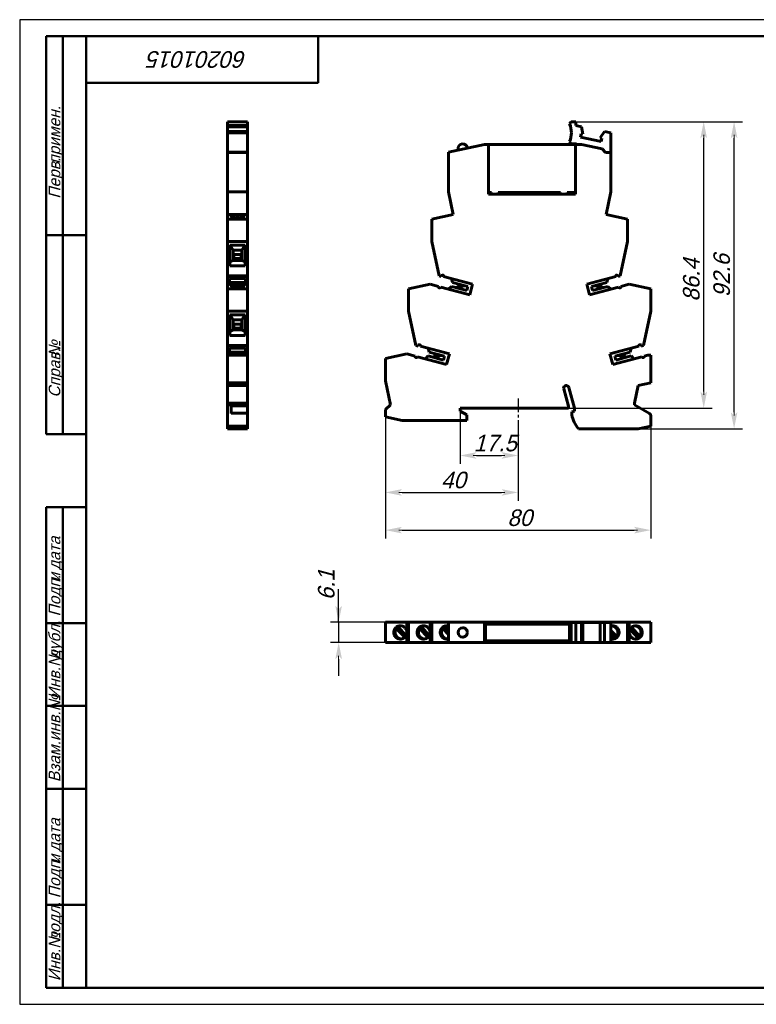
# Model space of a CAD drawing. Header units: millimetres. Extents: x 0 to 420, y 0 to 297.
# Tile 1 of 2: x 0 to 222, y 0 to 297. Entities that reach past the tile are written whole.
import ezdxf

# ---------------------------------------------------------------- set-up
doc = ezdxf.new("R2010")
doc.units = ezdxf.units.MM
doc.linetypes.add('CENTER_per1_scale0.128346', pattern=[6.52, 4.075, -0.815, 0.815, -0.815])
doc.styles.add('TextStyle_1', font='T-FLEX Type A.TTF', dxfattribs={"oblique": 15, "height": 5})
doc.styles.add('TextStyle_2', font='T-FLEX Type A.TTF', dxfattribs={"oblique": 15, "height": 3.5})
doc.styles.add('TextStyle_8', font='T-FLEX Type A.TTF', dxfattribs={"oblique": 15, "height": 5})
doc.dimstyles.new('DIM_ST_1', dxfattribs={"dimtxt": 5, "dimasz": 5, "dimexe": 2.5, "dimexo": 0, "dimtad": 1, "dimrnd": 0.01, "dimdsep": 46, "dimtxsty": 'TextStyle_1', "dimblk": 'Arrow_3_C7_Status', "dimcen": 0.09, "dimclrd": 7, "dimclre": 7, "dimclrt": 7, "dimazin": 0, "dimtfac": 1, "dimtdec": 0, "dimtmove": 0, "dimatfit": 0, "dimldrblk": 'NONE', "dimfxl": 1, "dimtvp": 1, "dimtolj": 1, "dimarcsym": 0})
doc.dimstyles.new('DIM_ST_2', dxfattribs={"dimtxt": 5, "dimasz": 5, "dimexe": 2.5, "dimexo": 0, "dimtad": 1, "dimrnd": 0.01, "dimdsep": 46, "dimtxsty": 'TextStyle_1', "dimblk": 'Arrow_3_C7_Status', "dimcen": 0.09, "dimclrd": 7, "dimclre": 7, "dimclrt": 7, "dimazin": 0, "dimtfac": 1, "dimtdec": 0, "dimtmove": 0, "dimatfit": 0, "dimldrblk": 'NONE', "dimfxl": 1, "dimtvp": 1, "dimtolj": 1, "dimarcsym": 0})

# ---------------------------------------------------------------- blocks, each defined once
blk = doc.blocks.new('Arrow_3_C7_Status')
at = {"color": 7, "linetype": 'Continuous', "lineweight": 0}
blk.add_line((-1, 0), (-0.8, 0), dxfattribs=at)
at = {"color": 7}
blk.add_solid([(-1, -0.2), (0, 0), (-0.8, 0), (-1, 0.2)], dxfattribs=at)
blk = doc.blocks.new('*D5')
at = {"color": 7, "lineweight": -2}
for p, q in [((167.7, 266.23), (208.79, 266.23)), ((206.29, 184.83), (206.29, 261.23)), ((165.54, 179.83), (208.79, 179.83))]:
    blk.add_line(p, q, dxfattribs=at)
at = {"layer": 'Defpoints', "color": 0}
for p in [(167.7, 266.23), (206.29, 266.23), (165.54, 179.83)]:
    blk.add_point(p, dxfattribs=at)
at = {"color": 7, "lineweight": -2, "xscale": 5, "yscale": 5, "zscale": 5}
for p, rotation in [((206.29, 266.23), 90.00000000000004), ((206.29, 179.83), 270.0000000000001)]:
    blk.add_blockref('Arrow_3_C7_Status', p, dxfattribs=dict(at, rotation=rotation))
blk = doc.blocks.new('_None')
blk = doc.blocks.new('*D6')
at = {"color": 7, "lineweight": -2}
for p, q in [((132.8, 178.93), (132.8, 163.05)), ((150.3, 176.19), (150.3, 163.05)), ((137.8, 165.55), (145.3, 165.55))]:
    blk.add_line(p, q, dxfattribs=at)
at = {"layer": 'Defpoints', "color": 0}
for p in [(132.8, 178.93), (150.3, 176.19), (150.3, 165.55)]:
    blk.add_point(p, dxfattribs=at)
at = {"color": 7, "lineweight": -2, "xscale": 5, "yscale": 5, "zscale": 5, "rotation": 180}
blk.add_blockref('Arrow_3_C7_Status', (132.8, 165.55), dxfattribs=at)
at = {"color": 7, "lineweight": -2, "xscale": 5, "yscale": 5, "zscale": 5}
blk.add_blockref('Arrow_3_C7_Status', (150.3, 165.55), dxfattribs=at)
blk = doc.blocks.new('*D7')
at = {"color": 7, "lineweight": -2}
for p, q in [((110.3, 177.2), (110.3, 151.9)), ((150.3, 176.19), (150.3, 151.9)), ((115.3, 154.4), (145.3, 154.4))]:
    blk.add_line(p, q, dxfattribs=at)
at = {"layer": 'Defpoints', "color": 0}
for p in [(110.3, 177.2), (150.3, 176.19), (150.3, 154.4)]:
    blk.add_point(p, dxfattribs=at)
at = {"color": 7, "lineweight": -2, "xscale": 5, "yscale": 5, "zscale": 5, "rotation": 180}
blk.add_blockref('Arrow_3_C7_Status', (110.3, 154.4), dxfattribs=at)
at = {"color": 7, "lineweight": -2, "xscale": 5, "yscale": 5, "zscale": 5}
blk.add_blockref('Arrow_3_C7_Status', (150.3, 154.4), dxfattribs=at)
blk = doc.blocks.new('*D8')
at = {"color": 7, "lineweight": -2}
for p, q in [((167.7, 266.23), (217.95, 266.23)), ((215.45, 178.63), (215.45, 261.23)), ((186.5, 173.63), (217.95, 173.63))]:
    blk.add_line(p, q, dxfattribs=at)
at = {"layer": 'Defpoints', "color": 0}
for p in [(167.7, 266.23), (215.45, 266.23), (186.5, 173.63)]:
    blk.add_point(p, dxfattribs=at)
at = {"color": 7, "lineweight": -2, "xscale": 5, "yscale": 5, "zscale": 5}
for p, rotation in [((215.45, 266.23), 90), ((215.45, 173.63), 270)]:
    blk.add_blockref('Arrow_3_C7_Status', p, dxfattribs=dict(at, rotation=rotation))
blk = doc.blocks.new('*D9')
at = {"color": 7, "lineweight": -2}
for p, q in [((110.3, 177.2), (110.3, 140.53)), ((190.3, 174.43), (190.3, 140.53)), ((115.3, 143.03), (185.3, 143.03))]:
    blk.add_line(p, q, dxfattribs=at)
at = {"layer": 'Defpoints', "color": 0}
for p in [(110.3, 177.2), (190.3, 174.43), (190.3, 143.03)]:
    blk.add_point(p, dxfattribs=at)
at = {"color": 7, "lineweight": -2, "xscale": 5, "yscale": 5, "zscale": 5}
for p, rotation in [((110.3, 143.03), 180), ((190.3, 143.03), 360)]:
    blk.add_blockref('Arrow_3_C7_Status', p, dxfattribs=dict(at, rotation=rotation))
blk = doc.blocks.new('*D10')
at = {"color": 7, "lineweight": -2}
for p, q in [((96.19, 115.23), (96.19, 125.23)), ((96.19, 120.23), (96.19, 125.23)), ((110.3, 115.23), (93.69, 115.23)), ((96.19, 115.23), (96.19, 109.13)), ((110.3, 109.13), (93.69, 109.13)), ((96.19, 104.13), (96.19, 99.13))]:
    blk.add_line(p, q, dxfattribs=at)
at = {"layer": 'Defpoints', "color": 0}
for p in [(110.3, 115.23), (96.19, 109.13), (110.3, 109.13)]:
    blk.add_point(p, dxfattribs=at)
at = {"color": 7, "lineweight": -2, "xscale": 5, "yscale": 5, "zscale": 5}
for p, rotation in [((96.19, 115.23), 270.0000000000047), ((96.19, 109.13), 90.00000000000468)]:
    blk.add_blockref('Arrow_3_C7_Status', p, dxfattribs=dict(at, rotation=rotation))
blk = doc.blocks.new('_FR1Страница_1')
at = {"color": 7, "linetype": 'Continuous', "lineweight": 25}
for p, q in [((0, 297), (0, 0)), ((420, 297), (0, 297)), ((0, 0), (420, 0))]:
    blk.add_line(p, q, dxfattribs=at)
at = {"color": 7, "linetype": 'Continuous', "lineweight": 50}
for p, q in [((8, 292), (8, 172)), ((8, 292), (20, 292)), ((13, 292), (13, 172)), ((20, 5), (20, 292)), ((20, 292), (415, 292)), ((90, 278), (90, 292)), ((20, 278), (90, 278)), ((8, 232), (20, 232)), ((8, 172), (20, 172)), ((8, 5), (8, 150)), ((8, 150), (20, 150)), ((13, 150), (13, 5)), ((8, 115), (20, 115)), ((8, 90), (20, 90)), ((20, 65), (8, 65)), ((8, 30), (20, 30)), ((20, 5), (8, 5)), ((415, 5), (20, 5))]:
    blk.add_line(p, q, dxfattribs=at)
at = {"color": 7, "oblique": 15}
for s, height, rotation, style, p in [('60201015', 5, 180, 'TextStyle_8', (68.52, 287.5)), ('примен.', 3.5, 90, 'TextStyle_2', (12.25, 253.52)), ('Перв.', 3.5, 90, 'TextStyle_2', (12.25, 243.01)), ('№', 3.5, 90, 'TextStyle_2', (12.25, 195.27)), ('Справ.', 3.5, 90, 'TextStyle_2', (12.25, 183.01)), ('дата', 3.5, 90, 'TextStyle_2', (12.25, 131.01)), ('Подп.', 3.5, 90, 'TextStyle_2', (12.25, 117)), ('и', 3.5, 90, 'TextStyle_2', (12.25, 127.51)), ('дубл.', 3.5, 90, 'TextStyle_2', (12.25, 104.01)), ('Инв.№', 3.5, 90, 'TextStyle_2', (12.25, 92)), ('Взам.инв.№', 3.5, 90, 'TextStyle_2', (12.25, 67)), ('дата', 3.5, 90, 'TextStyle_2', (12.25, 46.01)), ('Подп.', 3.5, 90, 'TextStyle_2', (12.25, 32)), ('и', 3.5, 90, 'TextStyle_2', (12.25, 42.51)), ('подл.', 3.5, 90, 'TextStyle_2', (12.25, 19.01)), ('Инв.№', 3.5, 90, 'TextStyle_2', (12.25, 7))]:
    blk.add_text(s, height=height, rotation=rotation, dxfattribs=dict(at, style=style)).set_placement(p)
blk = doc.blocks.new('Страница_1')
at = {"color": 7, "linetype": 'Continuous', "lineweight": 60}
for p, q in [((68.721, 266.232), (62.671, 266.232)), ((62.671, 265.088), (62.671, 266.232)), ((62.671, 265.088), (68.721, 265.088)), ((62.671, 264.726), (62.671, 265.088)), ((62.671, 263.251), (62.671, 264.726)), ((62.671, 264.726), (68.721, 264.726)), ((68.721, 266.232), (68.721, 265.088)), ((68.721, 265.088), (68.721, 264.726)), ((68.721, 264.726), (68.721, 263.251)), ((166.339, 266.232), (165.852, 265.548)), ((167.701, 266.232), (166.339, 266.232)), ((167.701, 265.088), (167.701, 266.232)), ((169.407, 264.726), (167.701, 265.088)), ((169.874, 262.474), (169.407, 264.726)), ((62.671, 263.245), (68.721, 263.245)), ((62.671, 262.835), (62.671, 263.245)), ((62.671, 257.032), (62.671, 262.835)), ((62.671, 262.835), (68.721, 262.835)), ((68.721, 263.245), (68.721, 262.835)), ((68.721, 262.835), (68.721, 257.032)), ((169.135, 261.537), (169.357, 262.584)), ((175.322, 260.222), (169.135, 261.537)), ((169.357, 262.584), (169.874, 262.474)), ((176.37, 263.245), (175.028, 261.379)), ((175.028, 261.379), (175.544, 261.269)), ((178.301, 262.835), (176.37, 263.245)), ((178.301, 257.032), (178.301, 262.835)), ((62.671, 259.337), (62.646, 259.337)), ((62.671, 259.332), (62.646, 259.332)), ((62.646, 258.009), (62.646, 259.332)), ((68.746, 259.332), (68.721, 259.332)), ((68.746, 258.009), (68.746, 259.332)), ((140.148, 259.337), (129.301, 257.032)), ((141.148, 259.337), (140.148, 259.337)), ((141.351, 258.985), (141.148, 259.337)), ((141.212, 259.332), (167.787, 259.332)), ((141.351, 258.985), (141.351, 244.332)), ((165.852, 260.215), (166.339, 259.532)), ((166.339, 259.532), (167.967, 259.532)), ((167.851, 259.332), (167.651, 258.985)), ((167.651, 258.985), (167.651, 244.332)), ((167.967, 259.532), (167.851, 259.332)), ((169.451, 259.332), (167.851, 259.332)), ((175.674, 258.009), (169.451, 259.332)), ((175.544, 261.269), (175.322, 260.222)), ((62.646, 256.982), (62.646, 258.009)), ((62.671, 258.009), (62.646, 258.009)), ((62.646, 245.053), (62.646, 256.982)), ((62.646, 256.982), (68.746, 256.982)), ((62.671, 256.982), (62.671, 257.032)), ((68.721, 257.032), (62.671, 257.032)), ((68.746, 258.009), (68.721, 258.009)), ((68.746, 257.032), (68.721, 257.032)), ((68.746, 257.032), (68.746, 258.009)), ((68.746, 257.032), (68.746, 256.982)), ((68.746, 245.053), (68.746, 256.982)), ((129.301, 257.032), (129.301, 245.053)), ((132.216, 258.007), (132.252, 257.659)), ((176.701, 256.982), (175.674, 258.009)), ((178.301, 256.982), (176.701, 256.982)), ((178.201, 257.032), (178.301, 257.032)), ((178.201, 256.982), (178.201, 257.032)), ((178.301, 245.053), (178.301, 256.982)), ((62.646, 238.204), (62.646, 245.053)), ((68.746, 245.053), (62.646, 245.053)), ((68.746, 245.053), (68.746, 238.204)), ((129.301, 245.053), (130.757, 238.204)), ((141.351, 244.832), (142.291, 244.832)), ((167.651, 244.332), (141.351, 244.332)), ((141.631, 244.832), (141.631, 244.332)), ((142.291, 244.332), (142.291, 244.832)), ((144.291, 244.832), (163.081, 244.832)), ((144.291, 244.832), (144.291, 244.332)), ((144.951, 244.832), (144.951, 244.332)), ((145.411, 244.832), (145.411, 244.332)), ((156.011, 244.832), (156.011, 244.332)), ((157.701, 244.532), (156.651, 244.532)), ((157.031, 244.832), (157.031, 244.532)), ((157.901, 244.332), (157.701, 244.532)), ((161.051, 244.832), (161.051, 244.332)), ((162.071, 244.832), (162.071, 244.332)), ((163.081, 244.332), (163.081, 244.832)), ((165.081, 244.832), (167.651, 244.832)), ((165.081, 244.832), (165.081, 244.332)), ((166.091, 244.832), (166.091, 244.332)), ((167.111, 244.832), (167.111, 244.332)), ((176.845, 238.204), (178.301, 245.053)), ((62.646, 238.204), (65.696, 238.204)), ((62.646, 238.204), (62.646, 236.832)), ((65.696, 238.204), (68.746, 238.204)), ((68.746, 238.204), (68.746, 236.832)), ((124.301, 236.832), (130.757, 238.204)), ((176.845, 238.204), (183.301, 236.832)), ((68.746, 236.832), (62.646, 236.832)), ((62.646, 236.832), (62.646, 230.098)), ((68.746, 236.832), (68.746, 230.098)), ((124.301, 236.832), (124.301, 230.098)), ((183.301, 236.832), (183.301, 230.098)), ((68.746, 230.098), (62.646, 230.098)), ((62.646, 230.098), (62.646, 219.729)), ((63.346, 229.009), (63.346, 222.785)), ((68.046, 229.009), (63.346, 229.009)), ((63.521, 229.009), (64.396, 227.44)), ((67.872, 229.009), (66.996, 227.44)), ((68.046, 222.785), (68.046, 229.009)), ((68.746, 230.098), (68.746, 219.729)), ((126.505, 219.729), (124.301, 230.098)), ((183.301, 230.098), (181.097, 219.729)), ((64.396, 227.44), (64.396, 224.408)), ((64.396, 227.44), (66.996, 227.44)), ((64.596, 226.153), (64.396, 226.349)), ((66.796, 226.153), (64.596, 226.153)), ((64.596, 226.153), (64.596, 224.928)), ((66.996, 226.349), (66.796, 226.153)), ((66.796, 226.153), (66.796, 224.928)), ((66.996, 227.44), (66.996, 224.408)), ((63.346, 223.944), (64.396, 224.408)), ((63.346, 222.785), (68.046, 222.785)), ((64.396, 225.124), (64.596, 224.928)), ((66.996, 224.701), (64.396, 224.701)), ((66.996, 224.408), (64.396, 224.408)), ((64.596, 224.928), (66.796, 224.928)), ((66.796, 224.928), (66.996, 225.124)), ((68.046, 223.944), (66.996, 224.408)), ((62.646, 219.729), (62.646, 219.557)), ((68.746, 219.729), (62.646, 219.729)), ((68.746, 219.557), (62.646, 219.557)), ((62.646, 219.551), (62.646, 219.523)), ((62.646, 219.523), (62.646, 217.204)), ((68.746, 219.523), (62.646, 219.523)), ((65.696, 217.204), (62.646, 217.204)), ((62.646, 217.204), (62.646, 215.832)), ((63.296, 218.893), (63.296, 217.722)), ((68.096, 218.893), (63.296, 218.893)), ((63.296, 217.722), (68.096, 217.722)), ((63.296, 217.722), (63.296, 217.204)), ((64.246, 217.204), (64.246, 217.362)), ((64.246, 217.362), (67.146, 217.362)), ((68.746, 217.204), (65.696, 217.204)), ((67.146, 217.362), (67.146, 217.204)), ((68.096, 217.722), (68.096, 218.893)), ((68.096, 217.204), (68.096, 217.722)), ((68.746, 219.729), (68.746, 219.557)), ((68.746, 219.551), (68.746, 219.523)), ((68.746, 219.523), (68.746, 217.204)), ((68.746, 217.204), (68.746, 215.832)), ((117.301, 215.832), (123.757, 217.204)), ((123.757, 217.204), (126.317, 216.518)), ((127.146, 219.557), (126.505, 219.729)), ((127.205, 219.777), (127.146, 219.557)), ((127.853, 219.523), (127.865, 219.613)), ((136.586, 217.183), (127.853, 219.523)), ((130.213, 218.89), (130.527, 217.719)), ((135.158, 216.478), (130.527, 217.719)), ((131.861, 217.362), (132.289, 216.934)), ((136.586, 217.183), (135.732, 213.995)), ((179.749, 219.523), (171.014, 217.182)), ((171.868, 213.994), (171.014, 217.182)), ((177.085, 217.722), (172.445, 216.478)), ((175.313, 216.934), (175.741, 217.362)), ((177.399, 218.893), (177.085, 217.722)), ((179.737, 219.613), (179.749, 219.523)), ((180.456, 219.557), (180.397, 219.777)), ((181.097, 219.729), (180.456, 219.557)), ((181.286, 216.518), (183.845, 217.204)), ((183.845, 217.204), (190.301, 215.832)), ((62.646, 215.832), (62.646, 209.098)), ((68.746, 215.832), (62.646, 215.832)), ((68.746, 215.832), (68.746, 209.098)), ((117.301, 215.832), (117.301, 209.098)), ((126.317, 216.518), (126.305, 216.427)), ((126.993, 216.337), (135.732, 213.995)), ((130.217, 216.56), (129.359, 215.703)), ((130.217, 216.56), (134.847, 215.319)), ((131.539, 216.206), (132.136, 216.366)), ((132.677, 216.29), (133.855, 215.585)), ((132.795, 216.729), (134.143, 216.75)), ((134.847, 215.319), (135.158, 216.478)), ((171.868, 213.994), (180.609, 216.337)), ((172.445, 216.478), (172.755, 215.319)), ((172.755, 215.319), (177.396, 216.563)), ((173.459, 216.75), (174.808, 216.729)), ((173.747, 215.585), (174.925, 216.29)), ((175.466, 216.366), (176.063, 216.206)), ((177.396, 216.563), (178.253, 215.705)), ((181.298, 216.427), (181.286, 216.518)), ((190.301, 215.832), (190.301, 209.098)), ((68.746, 209.098), (62.646, 209.098)), ((62.646, 209.098), (62.646, 198.729)), ((63.346, 208.009), (63.346, 201.785)), ((68.046, 208.009), (63.346, 208.009)), ((63.521, 208.009), (64.396, 206.44)), ((67.872, 208.009), (66.996, 206.44)), ((68.046, 201.785), (68.046, 208.009)), ((68.746, 209.098), (68.746, 198.729)), ((119.505, 198.729), (117.301, 209.098)), ((190.301, 209.098), (188.097, 198.729)), ((64.396, 206.44), (66.996, 206.44)), ((64.396, 206.44), (64.396, 203.408)), ((64.596, 205.153), (64.396, 205.349)), ((66.796, 205.153), (64.596, 205.153)), ((64.596, 205.153), (64.596, 203.928)), ((66.996, 205.349), (66.796, 205.153)), ((66.796, 205.153), (66.796, 203.928)), ((66.996, 206.44), (66.996, 203.408)), ((63.346, 202.944), (64.396, 203.408)), ((64.396, 204.124), (64.596, 203.928)), ((66.996, 203.701), (64.396, 203.701)), ((66.996, 203.408), (64.396, 203.408)), ((64.596, 203.928), (66.796, 203.928)), ((66.796, 203.928), (66.996, 204.124)), ((68.046, 202.944), (66.996, 203.408)), ((63.346, 201.785), (68.046, 201.785)), ((62.646, 198.729), (62.646, 198.557)), ((68.746, 198.729), (62.646, 198.729)), ((68.746, 198.557), (62.646, 198.557)), ((62.646, 198.551), (62.646, 198.523)), ((68.746, 198.523), (62.646, 198.523)), ((62.646, 196.182), (62.646, 198.523)), ((62.646, 196.182), (63.296, 196.182)), ((62.646, 195.837), (62.646, 196.182)), ((63.296, 197.893), (63.296, 196.722)), ((63.296, 197.893), (68.096, 197.893)), ((63.296, 196.722), (63.296, 195.832)), ((63.296, 196.722), (68.096, 196.722)), ((64.246, 196.362), (67.146, 196.362)), ((64.246, 195.934), (64.246, 196.362)), ((67.146, 196.362), (67.146, 195.934)), ((68.096, 196.722), (68.096, 197.893)), ((68.096, 195.832), (68.096, 196.722)), ((68.746, 196.182), (68.096, 196.182)), ((68.746, 198.729), (68.746, 198.557)), ((68.746, 198.551), (68.746, 198.523)), ((68.746, 198.523), (68.746, 196.182)), ((68.746, 196.182), (68.746, 195.837)), ((110.301, 194.832), (116.757, 196.204)), ((116.757, 196.204), (119.317, 195.518)), ((120.146, 198.557), (119.505, 198.729)), ((120.205, 198.777), (120.146, 198.557)), ((120.853, 198.523), (120.865, 198.613)), ((120.853, 198.523), (129.588, 196.182)), ((123.213, 197.89), (123.527, 196.719)), ((128.158, 195.478), (123.527, 196.719)), ((124.861, 196.362), (125.289, 195.934)), ((129.588, 196.182), (128.734, 192.994)), ((178.014, 196.182), (186.749, 198.523)), ((178.868, 192.994), (178.014, 196.182)), ((184.085, 196.722), (179.445, 195.478)), ((182.313, 195.934), (182.741, 196.362)), ((184.399, 197.893), (184.085, 196.722)), ((186.737, 198.613), (186.749, 198.523)), ((187.456, 198.557), (187.397, 198.777)), ((188.097, 198.729), (187.456, 198.557)), ((62.646, 195.832), (68.746, 195.832)), ((62.646, 195.832), (62.646, 187.432)), ((64.246, 195.934), (64.246, 195.831)), ((67.146, 195.934), (67.146, 195.829)), ((68.746, 195.832), (68.746, 187.432)), ((110.301, 194.832), (110.301, 188.098)), ((119.317, 195.518), (119.305, 195.427)), ((119.993, 195.337), (128.734, 192.994)), ((123.217, 195.56), (122.359, 194.703)), ((123.217, 195.56), (127.847, 194.319)), ((124.539, 195.206), (125.136, 195.366)), ((125.677, 195.29), (126.855, 194.585)), ((125.795, 195.729), (127.143, 195.75)), ((127.847, 194.319), (128.158, 195.478)), ((178.868, 192.994), (187.609, 195.337)), ((179.445, 195.478), (179.755, 194.319)), ((179.755, 194.319), (184.396, 195.563)), ((180.459, 195.75), (181.808, 195.729)), ((181.925, 195.29), (180.747, 194.585)), ((183.063, 195.206), (182.466, 195.366)), ((184.396, 195.563), (185.253, 194.705)), ((188.286, 195.518), (189.456, 195.832)), ((188.298, 195.427), (188.286, 195.518)), ((190.301, 195.832), (189.456, 195.832)), ((190.301, 195.832), (190.301, 187.432)), ((62.646, 187.432), (68.746, 187.432)), ((62.646, 187.432), (62.646, 186.635)), ((68.746, 187.432), (68.746, 186.635)), ((110.301, 188.098), (111.855, 180.785)), ((190.301, 187.432), (186.519, 186.635)), ((62.646, 186.635), (68.746, 186.635)), ((62.646, 186.635), (62.646, 181.365)), ((68.746, 186.635), (68.746, 181.365)), ((164.081, 185.616), (164.051, 185.832)), ((164.081, 185.616), (165.542, 180.4)), ((167.301, 179.832), (165.623, 186.04)), ((186.519, 186.635), (185.41, 181.365)), ((62.646, 180.826), (62.646, 181.365)), ((68.746, 181.365), (62.646, 181.365)), ((68.746, 181.365), (68.746, 180.496)), ((185.409, 180.826), (185.41, 181.365)), ((62.646, 180.826), (63.796, 180.826)), ((62.646, 180.826), (62.646, 178.232)), ((62.646, 177.539), (62.646, 178.232)), ((63.796, 180.826), (63.796, 178.232)), ((68.746, 180.496), (63.796, 180.496)), ((68.746, 178.339), (63.796, 178.339)), ((68.746, 178.345), (68.746, 180.496)), ((68.746, 178.339), (68.746, 177.539)), ((110.301, 179.386), (111.855, 180.785)), ((110.301, 177.205), (110.301, 179.386)), ((132.801, 179.832), (132.801, 178.932)), ((165.542, 179.832), (132.801, 179.832)), ((132.801, 178.932), (134.801, 177.777)), ((165.542, 179.832), (165.542, 180.4)), ((166.501, 178.667), (167.301, 178.882)), ((166.501, 177.793), (166.501, 178.667)), ((167.301, 178.882), (167.301, 179.832)), ((185.409, 180.826), (189.901, 178.232)), ((62.646, 177.539), (62.646, 174.432)), ((68.746, 177.539), (68.746, 174.432)), ((115.351, 176.132), (110.301, 177.205)), ((134.801, 176.132), (115.351, 176.132)), ((134.801, 177.777), (134.801, 176.132)), ((190.301, 177.539), (190.301, 174.432)), ((68.746, 174.432), (62.646, 174.432)), ((62.646, 174.432), (62.646, 173.632)), ((68.746, 173.632), (62.646, 173.632)), ((68.746, 174.432), (68.746, 173.632)), ((186.501, 173.632), (168.518, 173.632)), ((190.301, 174.432), (186.501, 173.632)), ((110.301, 115.226), (116.757, 115.226)), ((110.301, 109.126), (110.301, 115.226)), ((113.576, 113.321), (113.784, 113.321)), ((116.129, 110.71), (113.576, 113.321)), ((116.233, 110.817), (113.784, 113.321)), ((114.06, 113.815), (116.545, 111.275)), ((116.757, 112.176), (116.757, 115.226)), ((116.757, 115.226), (117.295, 115.226)), ((117.301, 115.226), (123.757, 115.226)), ((117.301, 109.126), (117.301, 115.226)), ((120.576, 113.321), (123.129, 110.71)), ((120.576, 113.321), (120.784, 113.321)), ((123.233, 110.817), (120.784, 113.321)), ((123.545, 111.275), (121.06, 113.815)), ((123.757, 112.176), (123.757, 115.226)), ((123.757, 115.226), (124.295, 115.226)), ((124.301, 109.126), (124.301, 115.226)), ((124.301, 115.226), (129.295, 115.226)), ((127.576, 113.321), (127.784, 113.321)), ((127.576, 113.321), (129.301, 111.557)), ((129.301, 111.769), (127.784, 113.321)), ((129.301, 112.547), (128.06, 113.815)), ((140.148, 115.226), (129.301, 115.226)), ((129.301, 115.226), (129.301, 109.126)), ((133.629, 113.576), (133.609, 113.576)), ((140.148, 115.226), (140.148, 109.126)), ((141.148, 115.226), (140.148, 115.226)), ((140.351, 114.726), (141.148, 114.726)), ((140.351, 109.626), (140.351, 114.726)), ((165.852, 114.676), (140.501, 114.676)), ((140.501, 114.676), (140.501, 109.676)), ((141.148, 115.226), (141.351, 115.226)), ((141.148, 115.226), (141.148, 114.726)), ((141.148, 114.726), (141.351, 114.726)), ((141.351, 114.726), (141.351, 115.226)), ((141.351, 115.226), (167.651, 115.226)), ((165.852, 115.201), (166.339, 115.201)), ((165.852, 109.151), (165.852, 115.201)), ((166.339, 115.201), (167.701, 115.201)), ((166.339, 109.151), (166.339, 115.201)), ((167.651, 115.226), (167.651, 115.201)), ((167.651, 115.226), (167.851, 115.226)), ((167.701, 115.201), (169.407, 115.201)), ((167.701, 115.201), (167.701, 109.151)), ((167.851, 115.226), (169.451, 115.226)), ((167.851, 115.201), (167.851, 115.226)), ((169.407, 115.201), (169.874, 115.201)), ((169.407, 109.151), (169.407, 115.201)), ((175.674, 115.226), (169.451, 115.226)), ((169.451, 115.226), (169.451, 115.201)), ((169.874, 109.151), (169.874, 115.201)), ((169.88, 115.201), (175.022, 115.201)), ((175.028, 109.151), (175.028, 115.201)), ((175.028, 115.201), (176.37, 115.201)), ((175.674, 115.226), (175.674, 115.201)), ((176.651, 115.226), (175.674, 115.226)), ((176.37, 109.151), (176.37, 115.201)), ((176.37, 115.201), (178.301, 115.201)), ((176.651, 115.226), (176.651, 115.201)), ((178.201, 115.226), (176.651, 115.226)), ((178.201, 115.226), (178.201, 115.201)), ((178.201, 115.226), (178.301, 115.226)), ((178.301, 115.206), (178.301, 115.226)), ((178.301, 109.151), (178.301, 115.201)), ((178.307, 115.226), (183.301, 115.226)), ((183.301, 115.226), (183.301, 109.126)), ((183.307, 115.226), (183.845, 115.226)), ((183.845, 115.226), (183.845, 112.176)), ((183.845, 115.226), (190.301, 115.226)), ((184.057, 113.076), (186.542, 110.536)), ((184.369, 113.534), (186.818, 111.031)), ((187.026, 111.031), (184.473, 113.641)), ((190.301, 115.226), (190.301, 109.126)), ((116.757, 109.126), (116.757, 112.176)), ((123.757, 109.126), (123.757, 112.176)), ((133.609, 110.776), (133.629, 110.776)), ((180.026, 111.031), (178.301, 112.794)), ((178.301, 112.582), (179.818, 111.031)), ((178.301, 111.804), (179.542, 110.536)), ((180.026, 111.031), (179.818, 111.031)), ((183.845, 112.176), (183.845, 109.126)), ((187.026, 111.031), (186.818, 111.031)), ((110.301, 109.126), (116.757, 109.126)), ((116.757, 109.126), (117.295, 109.126)), ((117.301, 109.126), (123.757, 109.126)), ((123.757, 109.126), (124.295, 109.126)), ((124.301, 109.126), (129.295, 109.126)), ((140.148, 109.126), (129.301, 109.126)), ((141.148, 109.126), (140.148, 109.126)), ((141.148, 109.626), (140.351, 109.626)), ((140.501, 109.676), (165.852, 109.676)), ((141.148, 109.626), (141.148, 109.126)), ((141.351, 109.626), (141.148, 109.626)), ((141.351, 109.126), (141.148, 109.126)), ((141.351, 109.126), (141.351, 109.626)), ((167.651, 109.126), (141.351, 109.126)), ((166.339, 109.151), (165.852, 109.151)), ((167.701, 109.151), (166.339, 109.151)), ((167.651, 109.151), (167.651, 109.126)), ((167.851, 109.126), (167.651, 109.126)), ((169.407, 109.151), (167.701, 109.151)), ((167.851, 109.126), (167.851, 109.151)), ((169.451, 109.126), (167.851, 109.126)), ((169.874, 109.151), (169.407, 109.151)), ((169.451, 109.151), (169.451, 109.126)), ((175.674, 109.126), (169.451, 109.126)), ((175.022, 109.151), (169.88, 109.151)), ((176.37, 109.151), (175.028, 109.151)), ((175.674, 109.151), (175.674, 109.126)), ((176.701, 109.126), (175.674, 109.126)), ((178.301, 109.151), (176.37, 109.151)), ((176.701, 109.126), (176.701, 109.151)), ((178.301, 109.126), (176.701, 109.126)), ((178.301, 109.126), (178.301, 109.145)), ((178.307, 109.126), (183.301, 109.126)), ((183.307, 109.126), (183.845, 109.126)), ((183.845, 109.126), (190.301, 109.126))]:
    blk.add_line(p, q, dxfattribs=at)
at = {"color": 7, "linetype": 'CENTER_per1_scale0.128346', "lineweight": 25}
blk.add_line((150.301, 182.712), (150.301, 176.192), dxfattribs=at)
blk.add_line((150.301, 182.712), (150.301, 176.192), dxfattribs=at)
at = {"color": 7, "lineweight": 60, "flags": 128}
for points in [[(65.696, 238.204), (65.5, 238.202), (65.306, 238.196), (65.116, 238.186), (64.931, 238.172), (64.754, 238.155), (64.585, 238.134), (64.428, 238.109), (64.282, 238.082), (64.15, 238.052), (64.034, 238.019), (63.933, 237.984), (63.849, 237.947), (63.783, 237.909), (63.735, 237.869), (63.706, 237.829), (63.696, 237.788), (63.706, 237.747), (63.735, 237.707), (63.783, 237.667), (63.849, 237.629), (63.933, 237.592), (64.034, 237.557), (64.15, 237.524), (64.282, 237.494), (64.428, 237.467), (64.585, 237.442), (64.754, 237.421), (64.931, 237.404), (65.116, 237.39), (65.306, 237.38), (65.5, 237.374), (65.696, 237.372)], [(65.696, 237.372), (65.893, 237.374), (66.087, 237.38), (66.277, 237.39), (66.462, 237.404), (66.639, 237.421), (66.808, 237.442), (66.965, 237.467), (67.111, 237.494), (67.242, 237.524), (67.359, 237.557), (67.46, 237.592), (67.544, 237.629), (67.61, 237.667), (67.658, 237.707), (67.687, 237.747), (67.696, 237.788), (67.687, 237.829), (67.658, 237.869), (67.61, 237.909), (67.544, 237.947), (67.46, 237.984), (67.359, 238.019), (67.242, 238.052), (67.111, 238.082), (66.965, 238.109), (66.808, 238.134), (66.639, 238.155), (66.462, 238.172), (66.277, 238.186), (66.087, 238.196), (65.893, 238.202), (65.696, 238.204)], [(65.696, 217.204), (65.5, 217.202), (65.306, 217.196), (65.116, 217.186), (64.931, 217.172), (64.754, 217.155), (64.585, 217.134), (64.428, 217.109), (64.282, 217.082), (64.15, 217.052), (64.034, 217.019), (63.933, 216.984), (63.849, 216.947), (63.783, 216.909), (63.735, 216.869), (63.706, 216.829), (63.696, 216.788), (63.706, 216.747), (63.735, 216.707), (63.783, 216.667), (63.849, 216.629), (63.933, 216.592), (64.034, 216.557), (64.15, 216.524), (64.282, 216.494), (64.428, 216.467), (64.585, 216.442), (64.754, 216.421), (64.931, 216.404), (65.116, 216.39), (65.306, 216.38), (65.5, 216.374), (65.696, 216.372)], [(65.696, 216.372), (65.893, 216.374), (66.087, 216.38), (66.277, 216.39), (66.462, 216.404), (66.639, 216.421), (66.808, 216.442), (66.965, 216.467), (67.111, 216.494), (67.242, 216.524), (67.359, 216.557), (67.46, 216.592), (67.544, 216.629), (67.61, 216.667), (67.658, 216.707), (67.687, 216.747), (67.696, 216.788), (67.687, 216.829), (67.658, 216.869), (67.61, 216.909), (67.544, 216.947), (67.46, 216.984), (67.359, 217.019), (67.242, 217.052), (67.111, 217.082), (66.965, 217.109), (66.808, 217.134), (66.639, 217.155), (66.462, 217.172), (66.277, 217.186), (66.087, 217.196), (65.893, 217.202), (65.696, 217.204)], [(112.844, 112.176), (112.854, 112.372), (112.882, 112.566), (112.928, 112.756), (112.993, 112.941), (113.075, 113.118), (113.174, 113.287), (113.288, 113.444), (113.417, 113.59), (113.559, 113.722), (113.714, 113.839), (113.878, 113.939), (114.052, 114.023), (114.233, 114.089), (114.419, 114.137), (114.609, 114.166), (114.801, 114.176), (114.992, 114.166), (115.182, 114.137), (115.368, 114.089), (115.549, 114.023), (115.723, 113.939), (115.887, 113.839), (116.042, 113.722), (116.184, 113.59), (116.313, 113.444), (116.427, 113.287), (116.526, 113.118), (116.608, 112.941), (116.673, 112.756), (116.719, 112.566), (116.747, 112.372), (116.757, 112.176)], [(114.06, 113.815), (114.21, 113.913), (114.368, 113.995), (114.533, 114.063), (114.703, 114.115), (114.877, 114.152), (114.998, 114.165)], [(119.844, 112.176), (119.854, 112.372), (119.882, 112.566), (119.928, 112.756), (119.993, 112.941), (120.075, 113.118), (120.174, 113.287), (120.288, 113.444), (120.417, 113.59), (120.559, 113.722), (120.714, 113.839), (120.878, 113.939), (121.052, 114.023), (121.233, 114.089), (121.419, 114.137), (121.609, 114.166), (121.801, 114.176), (121.992, 114.166), (122.182, 114.137), (122.368, 114.089), (122.549, 114.023), (122.723, 113.939), (122.887, 113.839), (123.042, 113.722), (123.184, 113.59), (123.313, 113.444), (123.427, 113.287), (123.526, 113.118), (123.608, 112.941), (123.673, 112.756), (123.719, 112.566), (123.747, 112.372), (123.757, 112.176)], [(121.06, 113.815), (121.21, 113.913), (121.368, 113.995), (121.533, 114.063), (121.703, 114.115), (121.877, 114.152), (121.998, 114.165)], [(126.844, 112.176), (126.854, 112.372), (126.882, 112.566), (126.928, 112.756), (126.993, 112.941), (127.075, 113.118), (127.174, 113.287), (127.288, 113.444), (127.417, 113.59), (127.559, 113.722), (127.714, 113.839), (127.878, 113.939), (128.052, 114.023), (128.233, 114.089), (128.419, 114.137), (128.609, 114.166), (128.801, 114.176), (128.992, 114.166), (129.182, 114.137), (129.301, 114.107)], [(128.06, 113.815), (128.21, 113.913), (128.368, 113.995), (128.533, 114.063), (128.703, 114.115), (128.877, 114.152), (128.998, 114.165)], [(133.629, 113.576), (133.753, 113.57), (133.88, 113.552), (134.008, 113.522), (134.136, 113.477), (134.262, 113.419), (134.383, 113.347), (134.497, 113.263), (134.603, 113.166), (134.698, 113.058), (134.782, 112.942), (134.853, 112.819), (134.91, 112.691), (134.953, 112.561), (134.983, 112.43), (135.001, 112.301), (135.006, 112.176)], [(180.758, 112.176), (180.748, 112.372), (180.72, 112.566), (180.674, 112.756), (180.609, 112.941), (180.527, 113.118), (180.428, 113.287), (180.314, 113.444), (180.185, 113.59), (180.043, 113.722), (179.888, 113.839), (179.724, 113.939), (179.55, 114.023), (179.369, 114.089), (179.183, 114.137), (178.993, 114.166), (178.802, 114.176), (178.61, 114.166), (178.42, 114.137), (178.301, 114.107)], [(180.378, 112.176), (180.37, 112.357), (180.346, 112.537), (180.306, 112.714), (180.251, 112.886), (180.18, 113.053), (180.095, 113.213), (179.996, 113.363), (179.884, 113.505), (179.76, 113.635), (179.625, 113.753), (179.48, 113.858), (179.327, 113.949), (179.166, 114.026), (178.998, 114.087), (178.826, 114.132), (178.651, 114.162), (178.605, 114.165)], [(187.758, 112.176), (187.748, 112.372), (187.72, 112.566), (187.674, 112.756), (187.609, 112.941), (187.527, 113.118), (187.428, 113.287), (187.314, 113.444), (187.185, 113.59), (187.043, 113.722), (186.888, 113.839), (186.724, 113.939), (186.55, 114.023), (186.369, 114.089), (186.183, 114.137), (185.993, 114.166), (185.802, 114.176), (185.61, 114.166), (185.42, 114.137), (185.234, 114.089), (185.053, 114.023), (184.879, 113.939), (184.715, 113.839), (184.561, 113.722), (184.418, 113.59), (184.289, 113.444), (184.175, 113.287), (184.076, 113.118), (183.994, 112.941), (183.93, 112.756), (183.883, 112.566), (183.855, 112.372), (183.845, 112.176)], [(187.378, 112.176), (187.37, 112.357), (187.346, 112.537), (187.306, 112.714), (187.251, 112.886), (187.18, 113.053), (187.095, 113.213), (186.996, 113.363), (186.884, 113.505), (186.76, 113.635), (186.625, 113.753), (186.48, 113.858), (186.327, 113.949), (186.166, 114.026), (185.998, 114.087), (185.826, 114.132), (185.651, 114.162), (185.605, 114.165)], [(116.757, 112.176), (116.747, 111.98), (116.719, 111.785), (116.673, 111.595), (116.608, 111.41), (116.526, 111.233), (116.427, 111.064), (116.313, 110.907), (116.184, 110.761), (116.042, 110.63), (115.887, 110.513), (115.723, 110.412), (115.549, 110.328), (115.368, 110.262), (115.182, 110.214), (114.992, 110.185), (114.801, 110.176), (114.609, 110.185), (114.419, 110.214), (114.233, 110.262), (114.052, 110.328), (113.878, 110.412), (113.714, 110.513), (113.559, 110.63), (113.417, 110.761), (113.288, 110.907), (113.174, 111.064), (113.075, 111.233), (112.993, 111.41), (112.928, 111.595), (112.882, 111.785), (112.854, 111.98), (112.844, 112.176)], [(114.997, 110.186), (114.951, 110.189), (114.776, 110.219), (114.604, 110.264), (114.437, 110.326), (114.275, 110.402), (114.122, 110.493), (113.977, 110.598), (113.842, 110.717), (113.718, 110.847), (113.606, 110.988), (113.507, 111.139), (113.422, 111.298), (113.351, 111.465), (113.296, 111.637), (113.256, 111.814), (113.232, 111.994), (113.224, 112.176)], [(123.757, 112.176), (123.747, 111.98), (123.719, 111.785), (123.673, 111.595), (123.608, 111.41), (123.526, 111.233), (123.427, 111.064), (123.313, 110.907), (123.184, 110.761), (123.042, 110.63), (122.887, 110.513), (122.723, 110.412), (122.549, 110.328), (122.368, 110.262), (122.182, 110.214), (121.992, 110.185), (121.801, 110.176), (121.609, 110.185), (121.419, 110.214), (121.233, 110.262), (121.052, 110.328), (120.878, 110.412), (120.714, 110.513), (120.559, 110.63), (120.417, 110.761), (120.288, 110.907), (120.174, 111.064), (120.075, 111.233), (119.993, 111.41), (119.928, 111.595), (119.882, 111.785), (119.854, 111.98), (119.844, 112.176)], [(121.997, 110.186), (121.951, 110.189), (121.776, 110.219), (121.604, 110.264), (121.437, 110.326), (121.275, 110.402), (121.122, 110.493), (120.977, 110.598), (120.842, 110.717), (120.718, 110.847), (120.606, 110.988), (120.507, 111.139), (120.422, 111.298), (120.351, 111.465), (120.296, 111.637), (120.256, 111.814), (120.232, 111.994), (120.224, 112.176)], [(129.301, 110.244), (129.182, 110.214), (128.992, 110.185), (128.801, 110.176), (128.609, 110.185), (128.419, 110.214), (128.233, 110.262), (128.052, 110.328), (127.878, 110.412), (127.714, 110.513), (127.559, 110.63), (127.417, 110.761), (127.288, 110.907), (127.174, 111.064), (127.075, 111.233), (126.993, 111.41), (126.928, 111.595), (126.882, 111.785), (126.854, 111.98), (126.844, 112.176)], [(128.997, 110.186), (128.951, 110.189), (128.776, 110.219), (128.604, 110.264), (128.437, 110.326), (128.275, 110.402), (128.122, 110.493), (127.977, 110.598), (127.842, 110.717), (127.718, 110.847), (127.606, 110.988), (127.507, 111.139), (127.422, 111.298), (127.351, 111.465), (127.296, 111.637), (127.256, 111.814), (127.232, 111.994), (127.224, 112.176)], [(135.006, 112.176), (135, 112.043), (134.981, 111.909), (134.949, 111.775), (134.903, 111.644), (134.844, 111.517), (134.773, 111.396), (134.691, 111.284), (134.599, 111.181), (134.498, 111.09), (134.391, 111.01), (134.28, 110.942), (134.161, 110.884), (134.035, 110.838), (133.903, 110.804), (133.767, 110.783), (133.629, 110.776)], [(178.301, 110.244), (178.42, 110.214), (178.61, 110.185), (178.802, 110.176), (178.993, 110.185), (179.183, 110.214), (179.369, 110.262), (179.55, 110.328), (179.724, 110.412), (179.888, 110.513), (180.043, 110.63), (180.185, 110.761), (180.314, 110.907), (180.428, 111.064), (180.527, 111.233), (180.609, 111.41), (180.674, 111.595), (180.72, 111.785), (180.748, 111.98), (180.758, 112.176)], [(178.604, 110.186), (178.725, 110.2), (178.899, 110.236), (179.069, 110.288), (179.234, 110.356), (179.392, 110.439), (179.542, 110.536)], [(183.845, 112.176), (183.855, 111.98), (183.883, 111.785), (183.93, 111.595), (183.994, 111.41), (184.076, 111.233), (184.175, 111.064), (184.289, 110.907), (184.418, 110.761), (184.561, 110.63), (184.715, 110.513), (184.879, 110.412), (185.053, 110.328), (185.234, 110.262), (185.42, 110.214), (185.61, 110.185), (185.802, 110.176), (185.993, 110.185), (186.183, 110.214), (186.369, 110.262), (186.55, 110.328), (186.724, 110.412), (186.888, 110.513), (187.043, 110.63), (187.185, 110.761), (187.314, 110.907), (187.428, 111.064), (187.527, 111.233), (187.609, 111.41), (187.674, 111.595), (187.72, 111.785), (187.748, 111.98), (187.758, 112.176)], [(185.604, 110.186), (185.725, 110.2), (185.899, 110.236), (186.069, 110.288), (186.234, 110.356), (186.392, 110.439), (186.542, 110.536)]]:
    blk.add_lwpolyline(points, dxfattribs=at)
at = {"color": 7, "linetype": 'Continuous', "lineweight": 60}
for centre, radius, start, end in [((159.38, 262.882), 7, 360, 22.39138), ((159.38, 262.882), 7, 337.60862, 360), ((133.609, 258.15), 1.4, 5.85455, 185.85455), ((156.651, 243.782), 0.75, 90, 132.83343), ((127.515, 219.613), 0.35, 359.99999, 152.16041), ((180.087, 219.613), 0.35, 27.83959, 180), ((132.784, 217.429), 0.7, 225, 270.9), ((174.819, 217.429), 0.7, 269.1, 315), ((126.655, 216.427), 0.35, 179.99999, 345), ((132.318, 215.689), 0.7, 59.1, 105), ((175.285, 215.689), 0.7, 75, 120.9), ((180.948, 216.427), 0.35, 195, 0.00001), ((120.515, 198.613), 0.35, 0.00001, 152.16041), ((187.087, 198.613), 0.35, 27.83959, 179.99999), ((119.655, 195.427), 0.35, 179.99999, 345), ((125.318, 194.689), 0.7, 59.1, 105), ((125.784, 196.429), 0.7, 225, 270.9), ((181.819, 196.429), 0.7, 269.1, 315), ((182.285, 194.689), 0.7, 75, 120.9), ((187.948, 195.427), 0.35, 194.99999, 0.00001), ((164.851, 185.832), 0.8, 15.12121, 179.99999), ((189.501, 177.539), 0.8, 359.99999, 60), ((175.801, 179.732), 9.5, 191.77757, 219.94898), ((115.255, 112.177), 2.031, 145.74704, 180.04976), ((115.417, 112.203), 1.979, 129.80017, 145.61725), ((122.255, 112.177), 2.031, 145.74704, 180.04976), ((122.417, 112.203), 1.979, 129.80017, 145.61725), ((129.255, 112.177), 2.031, 145.74704, 180.04976), ((129.417, 112.203), 1.979, 129.80017, 145.61725), ((133.609, 112.176), 1.4, 90.48309, 270), ((133.609, 112.176), 1.4, 89.66684, 90.48309), ((133.544, 112.181), 1.396, 87.00543, 87.33997), ((178.185, 112.148), 1.979, 309.80017, 325.61725), ((178.347, 112.174), 2.031, 325.74704, 0.04976), ((185.185, 112.148), 1.979, 309.80017, 325.61725), ((185.347, 112.174), 2.031, 325.74704, 0.04976)]:
    blk.add_arc(centre, radius, start, end, dxfattribs=at)
blk.add_blockref('_FR1Страница_1', (0, 0))
at = {"color": 7, "style": 'TextStyle_1', "oblique": 15}
for s, p in [('92.6', (214.201, 213.274)), ('86.4', (205.041, 211.974)), ('6.1', (94.941, 121.895))]:
    blk.add_text(s, height=5, rotation=90, dxfattribs=at).set_placement(p)
for s, p in [('17.5', (136.906, 166.802)), ('40', (127.086, 155.652)), ('80', (147.086, 144.282))]:
    blk.add_text(s, height=5, dxfattribs=at).set_placement(p)
for base, p1, p2, angle, dimstyle, picture, middle in [((206.291, 266.232), (165.542, 179.832), (167.701, 266.232), 90, 'DIM_ST_1', '*D5', (206.291, 217.332)), ((215.451, 266.232), (186.501, 173.632), (167.701, 266.232), 90, 'DIM_ST_2', '*D8', (215.451, 218.632)), ((96.191, 109.126), (110.301, 115.226), (110.301, 109.126), 270, 'DIM_ST_1', '*D10', (96.191, 125.226))]:
    dim = blk.add_linear_dim(base=base, p1=p1, p2=p2, angle=angle, text=' ', dimstyle=dimstyle)
    dim.commit()
    dim.dimension.update_dxf_attribs({"geometry": picture, "text_midpoint": middle, "dimtype": 160})
for base, p1, p2, picture, middle in [((150.301, 165.552), (132.801, 178.932), (150.301, 176.192), '*D6', (141.551, 165.552)), ((150.301, 154.402), (110.301, 177.205), (150.301, 176.192), '*D7', (130.301, 154.402)), ((190.301, 143.032), (110.301, 177.205), (190.301, 174.432), '*D9', (150.301, 143.032))]:
    dim = blk.add_linear_dim(base=base, p1=p1, p2=p2, text=' ', dimstyle='DIM_ST_1')
    dim.commit()
    dim.dimension.update_dxf_attribs({"geometry": picture, "text_midpoint": middle, "dimtype": 160})

msp = doc.modelspace()

# ---------------------------------------------------------------- block references
msp.add_blockref('Страница_1', (0, 0))

doc.saveas('drawing.dxf')
